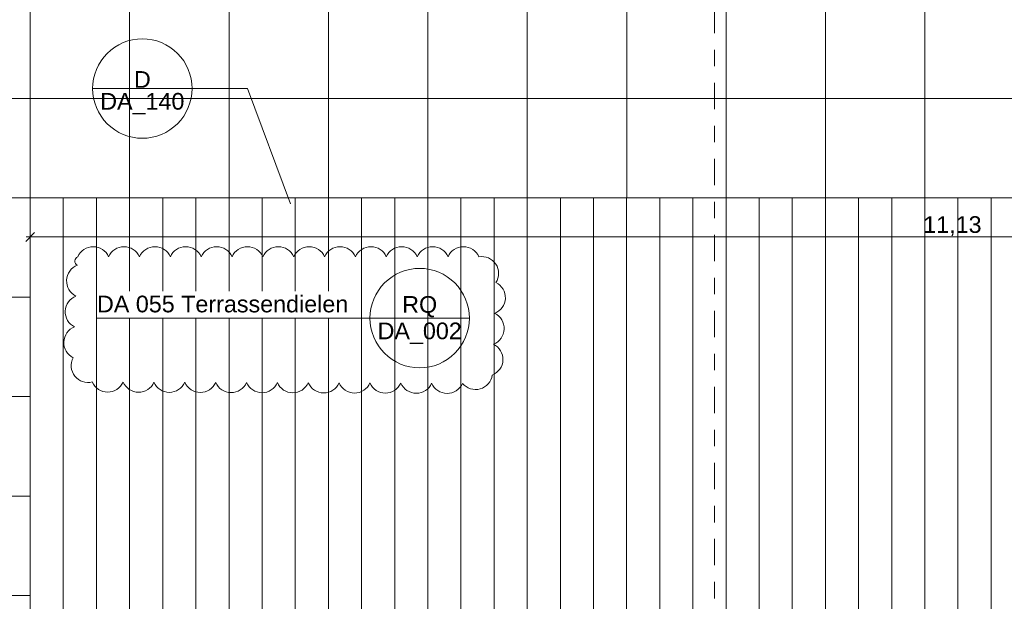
# Model space of a CAD drawing. Header units: metres. Extents: x -180 to 4, y -47 to 4.
# Tile 18 of 256: x -172.01 to -166.07, y -36.03 to -32.52. Entities that reach past the tile are written whole.
import ezdxf

# ---------------------------------------------------------------- set-up
doc = ezdxf.new("R2010")
doc.units = ezdxf.units.M
doc.header["$LTSCALE"] = 0.05
doc.header["$PDMODE"] = 1
doc.header["$PDSIZE"] = -2
doc.linetypes.add('Linienart-53', pattern=[5.291531, 3.175, -1.058062, 0.352704, -0.705764])
doc.layers.get('0').update_dxf_attribs({"lineweight": 25})
for name, color, linetype, lineweight in [('60- 61 allgemeine Ausstattung- 4 Terrassen', 7, 'Continuous', 9), ('70 -71 Achsen- 1 Gebäudeachsen', 7, 'Linienart-53', 18), ('70 -72 Beschriftung- 5 Höhenkoten', 7, 'Continuous', 15), ('Keine', 7, 'Continuous', 9)]:
    doc.layers.add(name, color=color, linetype=linetype, lineweight=lineweight)
for name, color, linetype, lineweight, true_color in [('70 -72 Beschriftung- 1 Beschriftung allgemein', 7, 'Continuous', 9, 0xff6633), ('70 -72 Beschriftung- 7 Detailverweise', 7, 'Continuous', 9, 0x00dd00), ('70 -76 Bemaßung- 2 Allgemein', 7, 'Continuous', 5, 0x6666cc), ('70 -77 Revision- 2 Wolken', 7, 'Continuous', 18, 0x944cff)]:
    doc.layers.add(name, color=color, linetype=linetype, lineweight=lineweight, true_color=true_color)
doc.styles.add('Arial', font='arial.ttf')
doc.dimstyles.new('k+k_klein', dxfattribs={"dimtxt": 0.075516, "dimasz": 0.05302, "dimexe": 0.05, "dimexo": 0.15, "dimgap": 0.005, "dimtad": 1, "dimdec": 3, "dimtxsty": 'Arial', "dimblk": 'VW_SLASH-2', "dimblk1": 'VW_SLASH-2', "dimblk2": 'VW_SLASH-2', "dimcen": 0, "dimdle": 0.025, "dimadec": 3, "dimazin": 0, "dimtfac": 0.75, "dimtdec": 3, "dimtix": 1, "dimtmove": 0, "dimatfit": 0, "dimldrblk": 'VW_FILLEDARROW', "dimfxl": 0.1, "dimfxlon": 1, "dimfrac": 2, "dimtolj": 1, "dimarcsym": 0})

# ---------------------------------------------------------------- blocks, each defined once
blk = doc.blocks.new('Änderungswolke')
at = {"layer": '70 -77 Revision- 2 Wolken', "transparency": 33554687, "flags": 128}
blk.add_lwpolyline([(-1.25, 0.3775, -0.298217), (-1.1569, 0.4385, -0.298217), (-1.0638, 0.3775, -0.298217), (-0.9706, 0.4385, -0.298217), (-0.8775, 0.3775, -0.298217), (-0.7844, 0.4385, -0.298217), (-0.6913, 0.3775, -0.298217), (-0.5982, 0.4385, -0.298217), (-0.5051, 0.3775, -0.298217), (-0.4119, 0.4385, -0.298217), (-0.3188, 0.3775, -0.298217), (-0.2257, 0.4385, -0.298217), (-0.1326, 0.3775, -0.298217), (-0.0395, 0.4385, -0.298217), (0.0537, 0.3775, -0.298217), (0.1468, 0.4385, -0.298217), (0.2399, 0.3775, -0.298217), (0.333, 0.4385, -0.298217), (0.4261, 0.3775, -0.298217), (0.5192, 0.4385, -0.298217), (0.6124, 0.3775, -0.298217), (0.7055, 0.4385, -0.298217), (0.7986, 0.3775, -0.298217), (0.8917, 0.4385, -0.298217), (0.9848, 0.3775, -0.298217), (1.0779, 0.4385, -0.298217), (1.1711, 0.3775, -0.298217), (1.2733, 0.3336, -0.298217), (1.2739, 0.2223, -0.298217), (1.3311, 0.1268, -0.298217), (1.2665, 0.0362, -0.298217), (1.3237, -0.0593, -0.298217), (1.2591, -0.1499, -0.298217), (1.3163, -0.2454, -0.298217), (1.2517, -0.336, -0.298217), (1.1784, -0.4198, -0.298217), (1.0723, -0.3861, -0.298217), (0.9789, -0.4467, -0.298217), (0.886, -0.3854, -0.298217), (0.7927, -0.446, -0.298217), (0.6998, -0.3847, -0.298217), (0.6065, -0.4453, -0.298217), (0.5136, -0.384, -0.298217), (0.4202, -0.4446, -0.298217), (0.3273, -0.3833, -0.298217), (0.234, -0.4439, -0.298217), (0.1411, -0.3826, -0.298217), (0.0478, -0.4432, -0.298217), (-0.0451, -0.3819, -0.298217), (-0.1385, -0.4426, -0.298217), (-0.2314, -0.3813, -0.298217), (-0.3247, -0.4419, -0.298217), (-0.4176, -0.3806, -0.298217), (-0.5109, -0.4412, -0.298217), (-0.6038, -0.3799, -0.298217), (-0.6972, -0.4405, -0.298217), (-0.7901, -0.3792, -0.298217), (-0.8834, -0.4398, -0.298217), (-0.9763, -0.3785, -0.298217), (-1.0696, -0.4391, -0.298217), (-1.1625, -0.3778, -0.298217), (-1.268, -0.3423, -0.298217), (-1.2777, -0.2315, -0.298217), (-1.3344, -0.1357, -0.298217), (-1.2692, -0.0454, -0.298217), (-1.3259, 0.0504, -0.298217), (-1.2608, 0.1406, -0.298217), (-1.3174, 0.2364, -0.298217), (-1.2523, 0.3267, -0.298217), (-1.2678, 0.3528, -0.298217), (-1.25, 0.3775)], format="xyb", close=True, dxfattribs=at)
blk = doc.blocks.new('Gruppe-198')
at = {"layer": '60- 61 allgemeine Ausstattung- 4 Terrassen', "linetype": 'Continuous', "lineweight": 9, "transparency": 33554534}
h = blk.add_hatch(dxfattribs=at)
h.set_pattern_fill('Platte 60_60 SRF-1', style=0, pattern_type=2)
h.set_pattern_definition([(90, (-171.951, -31.79404), (-0.6, 7e-17), []), (0, (-171.951, -31.79404), (0, 0.6), [])])
h.paths.add_polyline_path([(-163.6783, -31.794), (-175.661, -31.794), (-175.661, -39.717), (-171.951, -39.717), (-171.951, -33.594), (-163.6783, -33.594)])
at = {"layer": '60- 61 allgemeine Ausstattung- 4 Terrassen', "linetype": 'Continuous', "lineweight": 9, "transparency": 33554495}
h = blk.add_hatch(dxfattribs=at)
h.set_pattern_fill('Dämmstoff v 2mm SRF-1', style=0, pattern_type=2)
h.set_pattern_definition([(90, (-171.951, -33.59404), (0.2, 0), [])])
h.paths.add_polyline_path([(-171.951, -33.594), (-163.6783, -33.594), (-163.6783, -37.187), (-171.951, -37.187)])
at = {"layer": '60- 61 allgemeine Ausstattung- 4 Terrassen', "color": 252, "linetype": 'Continuous', "lineweight": 9, "true_color": 0x888888, "transparency": 33554687, "flags": 128}
blk.add_lwpolyline([(-171.951, -33.594), (-163.6783, -33.594), (-163.6783, -37.187), (-171.951, -37.187)], close=True, dxfattribs=at)
at = {"layer": '60- 61 allgemeine Ausstattung- 4 Terrassen', "color": 252, "true_color": 0x888888, "flags": 128}
blk.add_lwpolyline([(-163.6783, -33.594), (-171.951, -33.594), (-171.951, -37.187)], dxfattribs=at)
at = {"layer": '70 -72 Beschriftung- 7 Detailverweise'}
for p, q in [((-170.974, -32.9344), (-171.574, -32.9344)), ((-169.3, -34.32), (-169.9, -34.32))]:
    blk.add_line(p, q, dxfattribs=at)
at = {"layer": '70 -72 Beschriftung- 7 Detailverweise', "transparency": 33554687}
for q in [(-171.274, -32.9344), (-170.38, -33.63)]:
    blk.add_line((-170.639, -32.9344), q, dxfattribs=at)
at = {"layer": '70 -72 Beschriftung- 7 Detailverweise', "flags": 128}
for points in [[(-170.974, -32.9344), (-170.9754, -32.9638), (-170.9797, -32.9929), (-170.9869, -33.0215), (-170.9968, -33.0492), (-171.0094, -33.0758), (-171.0245, -33.101), (-171.0421, -33.1247), (-171.0619, -33.1465), (-171.0837, -33.1663), (-171.1073, -33.1838), (-171.1326, -33.1989), (-171.1592, -33.2115), (-171.1869, -33.2215), (-171.2155, -33.2286), (-171.2446, -33.2329), (-171.274, -33.2344), (-171.3034, -33.2329), (-171.3325, -33.2286), (-171.3611, -33.2215), (-171.3888, -33.2115), (-171.4154, -33.1989), (-171.4407, -33.1838), (-171.4643, -33.1663), (-171.4861, -33.1465), (-171.5059, -33.1247), (-171.5234, -33.101), (-171.5386, -33.0758), (-171.5511, -33.0492), (-171.5611, -33.0215), (-171.5682, -32.9929), (-171.5725, -32.9638), (-171.574, -32.9344), (-171.5725, -32.905), (-171.5682, -32.8758), (-171.5611, -32.8473), (-171.5511, -32.8196), (-171.5386, -32.793), (-171.5234, -32.7677), (-171.5059, -32.7441), (-171.4861, -32.7222), (-171.4643, -32.7025), (-171.4407, -32.6849), (-171.4154, -32.6698), (-171.3888, -32.6572), (-171.3611, -32.6473), (-171.3325, -32.6401), (-171.3034, -32.6358), (-171.274, -32.6344), (-171.2446, -32.6358), (-171.2155, -32.6401), (-171.1869, -32.6473), (-171.1592, -32.6572), (-171.1326, -32.6698), (-171.1073, -32.6849), (-171.0837, -32.7025), (-171.0619, -32.7222), (-171.0421, -32.7441), (-171.0245, -32.7677), (-171.0094, -32.793), (-170.9968, -32.8196), (-170.9869, -32.8473), (-170.9797, -32.8758), (-170.9754, -32.905)], [(-169.3, -34.32), (-169.3014, -34.3494), (-169.3058, -34.3785), (-169.3129, -34.4071), (-169.3228, -34.4348), (-169.3354, -34.4614), (-169.3506, -34.4867), (-169.3681, -34.5103), (-169.3879, -34.5321), (-169.4097, -34.5519), (-169.4333, -34.5694), (-169.4586, -34.5846), (-169.4852, -34.5972), (-169.5129, -34.6071), (-169.5415, -34.6142), (-169.5706, -34.6186), (-169.6, -34.62), (-169.6294, -34.6186), (-169.6585, -34.6142), (-169.6871, -34.6071), (-169.7148, -34.5972), (-169.7414, -34.5846), (-169.7667, -34.5694), (-169.7903, -34.5519), (-169.8121, -34.5321), (-169.8319, -34.5103), (-169.8494, -34.4867), (-169.8646, -34.4614), (-169.8772, -34.4348), (-169.8871, -34.4071), (-169.8942, -34.3785), (-169.8986, -34.3494), (-169.9, -34.32), (-169.8986, -34.2906), (-169.8942, -34.2615), (-169.8871, -34.2329), (-169.8772, -34.2052), (-169.8646, -34.1786), (-169.8494, -34.1533), (-169.8319, -34.1297), (-169.8121, -34.1079), (-169.7903, -34.0881), (-169.7667, -34.0706), (-169.7414, -34.0554), (-169.7148, -34.0428), (-169.6871, -34.0329), (-169.6585, -34.0258), (-169.6294, -34.0214), (-169.6, -34.02), (-169.5706, -34.0214), (-169.5415, -34.0258), (-169.5129, -34.0329), (-169.4852, -34.0428), (-169.4586, -34.0554), (-169.4333, -34.0706), (-169.4097, -34.0881), (-169.3879, -34.1079), (-169.3681, -34.1297), (-169.3506, -34.1533), (-169.3354, -34.1786), (-169.3228, -34.2052), (-169.3129, -34.2329), (-169.3058, -34.2615), (-169.3014, -34.2906)]]:
    blk.add_lwpolyline(points, close=True, dxfattribs=at)
at = {"layer": '70 -72 Beschriftung- 7 Detailverweise'}
for p in [(-171.274, -32.9344), (-169.6, -34.32)]:
    blk.add_point(p, dxfattribs=at)
at = {"layer": '70 -72 Beschriftung- 7 Detailverweise', "line_spacing_factor": 0.96878, "style": 'Arial'}
for s, insert, char_height, attachment_point in [('D', (-171.274, -32.9298), 0.1007, 8), ('DA_140', (-171.274, -32.961), 0.10069, 2), ('RQ', (-169.6, -34.3154), 0.10069, 8), ('DA_002', (-169.6, -34.3467), 0.10069, 2)]:
    blk.add_mtext(s, dxfattribs=dict(at, insert=insert, char_height=char_height, attachment_point=attachment_point))
at = {"color": 255, "linetype": 'Continuous'}
blk.add_wipeout([(-171.5477, -34.32), (-170.0232, -34.32), (-170.0232, -34.1577), (-171.5477, -34.1577)], dxfattribs=at).dxf.layer = '70 -72 Beschriftung- 5 Höhenkoten'
at = {"layer": '70 -72 Beschriftung- 7 Detailverweise', "transparency": 33554687}
for q in [(-171.5477, -34.32), (-169.6, -34.32)]:
    blk.add_line((-170.235, -34.32), q, dxfattribs=at)
at = {"layer": '70 -77 Revision- 2 Wolken'}
blk.add_blockref('Änderungswolke', (-170.4137, -34.3275), dxfattribs=at)
at = {"layer": '70 -72 Beschriftung- 5 Höhenkoten', "insert": (-171.5477, -34.1844), "char_height": 0.100689, "attachment_point": 1, "line_spacing_factor": 0.96878, "style": 'Arial'}
blk.add_mtext('DA 055 Terrassendielen', dxfattribs=at)
blk = doc.blocks.new('_Dach_2D (2D)')
at = {"layer": '70 -72 Beschriftung- 1 Beschriftung allgemein', "color": 7}
blk.add_blockref('Gruppe-198', (0, 0), dxfattribs=at)
blk = doc.blocks.new('VW_SLASH-2')
at = {"color": 0, "linetype": 'ByBlock', "lineweight": -2, "transparency": 16777216}
blk.add_line((0.47, 0), (-1, 0), dxfattribs=at)
at = {"color": 0, "lineweight": 5, "transparency": 16777216, "flags": 128}
blk.add_lwpolyline([(0.5, 0.5), (-0.5, -0.5)], dxfattribs=at)
blk = doc.blocks.new('*D2817')
at = {"layer": '70 -76 Bemaßung- 2 Allgemein', "color": 0, "lineweight": -2}
for p, q in [((-160.818, -33.73), (-160.818, -33.88)), ((-171.951, -33.93), (-171.951, -33.78)), ((-160.871, -33.83), (-171.898, -33.83))]:
    blk.add_line(p, q, dxfattribs=at)
at = {"layer": 'Defpoints', "color": 0}
for p in [(-160.818, -33.4225), (-171.951, -33.83), (-171.951, -35.407)]:
    blk.add_point(p, dxfattribs=at)
at = {"layer": '70 -76 Bemaßung- 2 Allgemein', "color": 0, "lineweight": -2, "xscale": 0.05302001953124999, "yscale": 0.05302001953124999, "zscale": 0.05302001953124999, "rotation": 180}
blk.add_blockref('VW_SLASH-2', (-171.951, -33.83), dxfattribs=at)
at = {"layer": '70 -76 Bemaßung- 2 Allgemein', "color": 0, "lineweight": -2, "xscale": 0.05302001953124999, "yscale": 0.05302001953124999, "zscale": 0.05302001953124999}
blk.add_blockref('VW_SLASH-2', (-160.818, -33.83), dxfattribs=at)
at = {"layer": '70 -76 Bemaßung- 2 Allgemein', "color": 0, "insert": (-166.3845, -33.7645), "char_height": 0.10069, "attachment_point": 5, "style": 'Arial'}
blk.add_mtext('\\A1;11,13', dxfattribs=at)
blk = doc.blocks.new('VW_FILLEDARROW')
at = {"linetype": 'Continuous', "lineweight": 0, "transparency": 16777216}
blk.add_hatch(color=0, dxfattribs=at).paths.add_polyline_path([(-2.83, 0.76), (0, 0), (-2.83, -0.76)])
at = {"color": 0, "lineweight": 5, "transparency": 16777216, "flags": 128}
blk.add_lwpolyline([(-2.83, 0.76), (0, 0), (-2.83, -0.76)], close=True, dxfattribs=at)
blk = doc.blocks.new('_Achsen (3D)')
at = {"layer": '70 -71 Achsen- 1 Gebäudeachsen', "transparency": 33554687}
blk.add_line((-167.821, 3.8), (-167.821, -46.172), dxfattribs=at)
blk = doc.blocks.new('_Dach_2D Bemaßung_ Beschriftung (2D)')
at = {"layer": '70 -76 Bemaßung- 2 Allgemein'}
dim = blk.add_linear_dim(base=(-171.95099996, -33.83), p1=(-160.81799996, -33.42252287), p2=(-171.95099996, -35.40704198), text='11,13', dimstyle='k+k_klein', override={"dimtxt": 0.100689, "dimgap": 0.005, "dimdec": 2, "dimpost": '<>', "dimtxsty": 'Arial', "dimtmove": 2}, dxfattribs=at)
dim.commit()
dim.dimension.update_dxf_attribs({"geometry": '*D2817', "text_midpoint": (-166.38449996, -33.76453646)})

msp = doc.modelspace()

# ---------------------------------------------------------------- block references
at = {"layer": 'Keine', "color": 1}
msp.add_blockref('_Dach_2D (2D)', (0, 0), dxfattribs=at)

# ---------------------------------------------------------------- next in the draw order: block references
msp.add_blockref('_Dach_2D Bemaßung_ Beschriftung (2D)', (0, 0), dxfattribs=at)

# ---------------------------------------------------------------- next in the draw order: block references
msp.add_blockref('_Achsen (3D)', (0, 0), dxfattribs=at)

doc.saveas('drawing.dxf')
